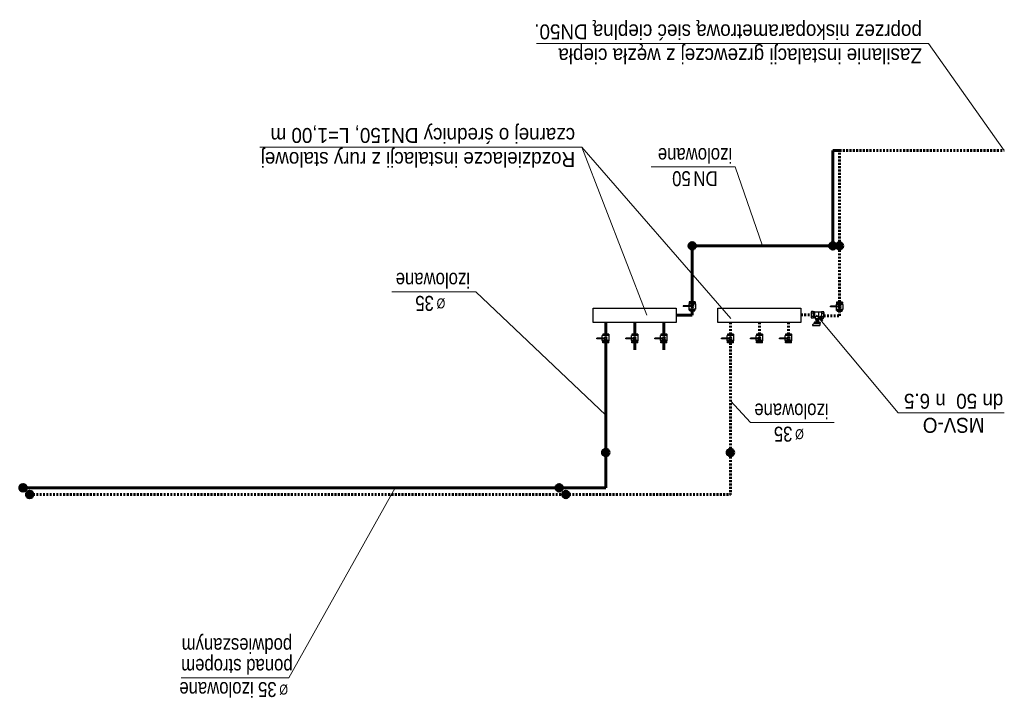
# Model space of a CAD drawing. Header units: millimetres. Extents: x -13172 to 86547, y 20 to 116183.
# Tile 25 of 52: x 59652 to 60837, y 48857 to 49674. Entities that reach past the tile are written whole.
import ezdxf
from ezdxf.enums import TextEntityAlignment as Align

# ---------------------------------------------------------------- set-up
doc = ezdxf.new("R2010")
doc.units = ezdxf.units.MM
doc.header["$LTSCALE"] = 0.7
doc.linetypes.add('CIEPLA', pattern=[5.7625, 3.175, -2.5875])
for name, color, linetype, lineweight in [('____________co_armatura', 7, 'Continuous', 30), ('____________co_odnośniki', 7, 'Continuous', 15), ('____________co_rury_powrót', 5, 'CIEPLA', 60), ('____________co_rury_zasilanie', 1, 'Continuous', 60), ('ETYKIETY_ARMATURY', 7, 'Continuous', 18), ('ETYKIETY_PRZEWODOW', 7, 'Continuous', 18)]:
    doc.layers.add(name, color=color, linetype=linetype, lineweight=lineweight)
doc.styles.add('arial', font='arial.ttf', dxfattribs={"width": 0.9})

msp = doc.modelspace()

# ---------------------------------------------------------------- hatches: boundary and pattern name
at = {"layer": '____________co_rury_powrót', "linetype": 'Continuous'}
for points in [[(60634.873, 49401.462, 1), (60642.873, 49401.462, 1)], [(60503.476, 49152.744, 1), (60511.476, 49152.744, 1)], [(59659.873, 49102.348, 1), (59667.873, 49102.348, 1)], [(60305.342, 49102.348, 1), (60313.342, 49102.348, 1)]]:
    msp.add_hatch(color=256, dxfattribs=at).paths.add_polyline_path(points)
at = {"layer": '____________co_rury_zasilanie', "linetype": 'Continuous'}
for points in [[(60457.582, 49401.462, 1), (60465.582, 49401.462, 1)], [(60626.873, 49401.462, 1), (60634.873, 49401.462, 1)], [(60353.384, 49152.744, 1), (60361.384, 49152.744, 1)], [(59651.873, 49110.348, 1), (59659.873, 49110.348, 1)], [(60297.342, 49110.348, 1), (60305.342, 49110.348, 1)]]:
    msp.add_hatch(color=256, dxfattribs=at).paths.add_polyline_path(points)

# ---------------------------------------------------------------- linework, layer by layer
at = {"layer": '____________co_armatura'}
for p, q in [((60450.73, 49329.504), (60450.73, 49328.506)), ((60460.717, 49329.504), (60450.73, 49329.504)), ((60460.717, 49328.506), (60450.73, 49328.506)), ((60458.255, 49333.027), (60457.525, 49331.502)), ((60457.525, 49331.502), (60457.525, 49329.504)), ((60465.64, 49331.502), (60457.525, 49331.502)), ((60457.525, 49328.506), (60457.525, 49325.26)), ((60465.64, 49325.26), (60457.525, 49325.26)), ((60457.943, 49334.275), (60457.943, 49333.027)), ((60465.222, 49334.275), (60457.943, 49334.275)), ((60465.222, 49333.027), (60457.943, 49333.027)), ((60457.943, 49324.011), (60457.943, 49325.26)), ((60459.816, 49334.275), (60459.816, 49333.027)), ((60459.816, 49324.011), (60459.816, 49325.26)), ((60460.717, 49329.504), (60460.717, 49328.506)), ((60463.349, 49334.275), (60463.349, 49333.027)), ((60463.349, 49324.011), (60463.349, 49325.26)), ((60464.91, 49333.027), (60465.64, 49331.502)), ((60465.222, 49334.275), (60465.222, 49333.027)), ((60465.222, 49324.011), (60465.222, 49325.26)), ((60465.64, 49331.502), (60465.64, 49325.26)), ((60638.008, 49329.004), (60628.021, 49329.004)), ((60628.021, 49328.006), (60628.021, 49329.004)), ((60638.008, 49328.006), (60628.021, 49328.006)), ((60635.546, 49332.527), (60634.816, 49331.002)), ((60634.816, 49331.002), (60634.816, 49329.004)), ((60642.931, 49331.002), (60634.816, 49331.002)), ((60634.816, 49328.006), (60634.816, 49324.76)), ((60642.931, 49324.76), (60634.816, 49324.76)), ((60635.234, 49333.775), (60635.234, 49332.527)), ((60642.513, 49333.775), (60635.234, 49333.775)), ((60642.513, 49332.527), (60635.234, 49332.527)), ((60635.234, 49323.511), (60635.234, 49324.76)), ((60637.107, 49333.775), (60637.107, 49332.527)), ((60637.107, 49323.511), (60637.107, 49324.76)), ((60638.008, 49329.004), (60638.008, 49328.006)), ((60640.64, 49333.775), (60640.64, 49332.527)), ((60640.64, 49323.511), (60640.64, 49324.76)), ((60642.201, 49332.527), (60642.931, 49331.002)), ((60642.513, 49333.775), (60642.513, 49332.527)), ((60642.513, 49323.511), (60642.513, 49324.76)), ((60642.931, 49331.002), (60642.931, 49324.76)), ((60465.222, 49324.011), (60457.943, 49324.011)), ((60458.567, 49323.387), (60458.567, 49324.011)), ((60458.567, 49323.387), (60464.597, 49323.387)), ((60464.597, 49323.387), (60464.597, 49324.011)), ((60604.785, 49321.374), (60604.785, 49315.55)), ((60607.135, 49322.344), (60605.088, 49322.344)), ((60607.135, 49320.403), (60605.088, 49320.403)), ((60607.135, 49316.52), (60605.088, 49316.52)), ((60607.135, 49314.579), (60605.088, 49314.579)), ((60608.515, 49322.046), (60607.3, 49322.046)), ((60609.553, 49314.448), (60607.3, 49314.878)), ((60607.438, 49321.374), (60607.438, 49315.55)), ((60613.671, 49321.619), (60608.941, 49321.619)), ((60608.941, 49321.619), (60608.941, 49315.835)), ((60609.553, 49315.063), (60610.799, 49316.755)), ((60609.553, 49315.063), (60609.553, 49313.834)), ((60614.365, 49313.834), (60609.553, 49313.834)), ((60609.917, 49313.834), (60609.917, 49312.87)), ((60614.001, 49312.87), (60609.917, 49312.87)), ((60610.227, 49312.87), (60610.227, 49312.161)), ((60610.799, 49316.755), (60612.362, 49316.755)), ((60612.362, 49316.755), (60614.365, 49314.421)), ((60613.671, 49321.619), (60613.671, 49315.82)), ((60613.691, 49312.87), (60613.691, 49312.161)), ((60616.634, 49317.081), (60613.782, 49315.063)), ((60613.782, 49315.063), (60616.208, 49312.389)), ((60614.001, 49313.834), (60614.001, 49312.87)), ((60614.098, 49322.046), (60617.37, 49322.046)), ((60614.365, 49314.421), (60614.365, 49313.834)), ((60616.853, 49312.522), (60614.869, 49314.525)), ((60617.339, 49312.866), (60615.208, 49316.072)), ((60616.603, 49312.345), (60618.333, 49313.569)), ((60618.42, 49313.963), (60616.634, 49317.081)), ((60617.834, 49313.216), (60616.676, 49315.744)), ((60617.119, 49312.034), (60618.107, 49312.733)), ((60617.232, 49321.374), (60617.232, 49316.037)), ((60617.535, 49322.344), (60619.582, 49322.344)), ((60617.535, 49320.403), (60619.582, 49320.403)), ((60617.535, 49316.52), (60619.582, 49316.52)), ((60617.749, 49313.156), (60618.067, 49312.705)), ((60618.067, 49314.579), (60619.582, 49314.579)), ((60618.107, 49312.733), (60618.266, 49312.507)), ((60619.885, 49321.374), (60619.885, 49315.55)), ((60642.513, 49323.511), (60635.234, 49323.511)), ((60635.858, 49322.887), (60635.858, 49323.511)), ((60635.858, 49322.887), (60641.888, 49322.887)), ((60641.888, 49322.887), (60641.888, 49323.511)), ((60608.761, 49308.178), (60606.166, 49306.654)), ((60606.166, 49306.654), (60606.166, 49305.483)), ((60606.166, 49305.562), (60615.156, 49305.562)), ((60608.461, 49309.279), (60608.461, 49308.478)), ((60608.761, 49309.579), (60615.156, 49309.579)), ((60608.761, 49308.178), (60615.156, 49308.178)), ((60609.808, 49309.851), (60609.808, 49309.579)), ((60609.808, 49309.851), (60614.11, 49309.851)), ((60613.691, 49312.161), (60610.227, 49312.161)), ((60610.281, 49310.888), (60610.281, 49310.288)), ((60610.281, 49310.888), (60613.637, 49310.888)), ((60610.281, 49310.288), (60610.281, 49309.851)), ((60610.536, 49312.161), (60610.536, 49310.888)), ((60613.382, 49312.161), (60613.382, 49310.888)), ((60613.637, 49310.888), (60613.637, 49310.288)), ((60613.637, 49310.288), (60613.637, 49309.851)), ((60614.11, 49309.851), (60614.11, 49309.579)), ((60615.156, 49308.178), (60615.156, 49305.483)), ((60615.456, 49309.279), (60615.456, 49308.478)), ((60616.839, 49312.513), (60617.158, 49312.062)), ((60617.119, 49312.034), (60617.279, 49311.808)), ((60617.254, 49311.756), (60617.453, 49311.474)), ((60617.358, 49311.893), (60618.16, 49312.46)), ((60617.521, 49311.945), (60617.721, 49311.663)), ((60617.617, 49311.527), (60618.419, 49312.095)), ((60618.056, 49312.324), (60618.256, 49312.042)), ((60618.324, 49312.513), (60618.523, 49312.231)), ((60346.531, 49289.569), (60346.531, 49290.568)), ((60356.519, 49290.568), (60346.531, 49290.568)), ((60356.519, 49289.569), (60346.531, 49289.569)), ((60353.326, 49290.568), (60353.326, 49293.814)), ((60361.441, 49293.814), (60353.326, 49293.814)), ((60353.326, 49287.572), (60353.326, 49289.569)), ((60353.744, 49295.062), (60353.744, 49293.814)), ((60361.023, 49295.062), (60353.744, 49295.062)), ((60354.369, 49295.687), (60354.369, 49295.062)), ((60354.369, 49295.687), (60360.399, 49295.687)), ((60355.617, 49295.062), (60355.617, 49293.814)), ((60356.519, 49289.569), (60356.519, 49290.568)), ((60359.15, 49295.062), (60359.15, 49293.814)), ((60360.399, 49295.687), (60360.399, 49295.062)), ((60361.023, 49295.062), (60361.023, 49293.814)), ((60361.441, 49287.572), (60361.441, 49293.814)), ((60381.531, 49289.569), (60381.531, 49290.568)), ((60391.519, 49290.568), (60381.531, 49290.568)), ((60391.519, 49289.569), (60381.531, 49289.569)), ((60388.326, 49290.568), (60388.326, 49293.814)), ((60396.441, 49293.814), (60388.326, 49293.814)), ((60388.326, 49287.572), (60388.326, 49289.569)), ((60388.744, 49295.062), (60388.744, 49293.814)), ((60396.023, 49295.062), (60388.744, 49295.062)), ((60389.369, 49295.687), (60389.369, 49295.062)), ((60389.369, 49295.687), (60395.399, 49295.687)), ((60390.617, 49295.062), (60390.617, 49293.814)), ((60391.519, 49289.569), (60391.519, 49290.568)), ((60394.15, 49295.062), (60394.15, 49293.814)), ((60395.399, 49295.687), (60395.399, 49295.062)), ((60396.023, 49295.062), (60396.023, 49293.814)), ((60396.441, 49287.572), (60396.441, 49293.814)), ((60416.531, 49289.569), (60416.531, 49290.568)), ((60426.519, 49290.568), (60416.531, 49290.568)), ((60426.519, 49289.569), (60416.531, 49289.569)), ((60423.326, 49290.568), (60423.326, 49293.814)), ((60431.441, 49293.814), (60423.326, 49293.814)), ((60423.326, 49287.572), (60423.326, 49289.569)), ((60423.744, 49295.062), (60423.744, 49293.814)), ((60431.023, 49295.062), (60423.744, 49295.062)), ((60424.369, 49295.687), (60424.369, 49295.062)), ((60424.369, 49295.687), (60430.399, 49295.687)), ((60425.617, 49295.062), (60425.617, 49293.814)), ((60426.519, 49289.569), (60426.519, 49290.568)), ((60429.15, 49295.062), (60429.15, 49293.814)), ((60430.399, 49295.687), (60430.399, 49295.062)), ((60431.023, 49295.062), (60431.023, 49293.814)), ((60431.441, 49287.572), (60431.441, 49293.814)), ((60496.623, 49289.569), (60496.623, 49290.568)), ((60506.611, 49290.568), (60496.623, 49290.568)), ((60506.611, 49289.569), (60496.623, 49289.569)), ((60503.418, 49290.568), (60503.418, 49293.814)), ((60511.533, 49293.814), (60503.418, 49293.814)), ((60503.418, 49287.572), (60503.418, 49289.569)), ((60503.837, 49295.062), (60503.837, 49293.814)), ((60511.115, 49295.062), (60503.837, 49295.062)), ((60504.461, 49295.687), (60504.461, 49295.062)), ((60504.461, 49295.687), (60510.491, 49295.687)), ((60505.709, 49295.062), (60505.709, 49293.814)), ((60506.611, 49289.569), (60506.611, 49290.568)), ((60509.242, 49295.062), (60509.242, 49293.814)), ((60510.491, 49295.687), (60510.491, 49295.062)), ((60511.115, 49295.062), (60511.115, 49293.814)), ((60511.533, 49287.572), (60511.533, 49293.814)), ((60531.623, 49289.569), (60531.623, 49290.568)), ((60541.611, 49290.568), (60531.623, 49290.568)), ((60541.611, 49289.569), (60531.623, 49289.569)), ((60538.418, 49290.568), (60538.418, 49293.814)), ((60546.533, 49293.814), (60538.418, 49293.814)), ((60538.418, 49287.572), (60538.418, 49289.569)), ((60538.837, 49295.062), (60538.837, 49293.814)), ((60546.115, 49295.062), (60538.837, 49295.062)), ((60539.461, 49295.687), (60539.461, 49295.062)), ((60539.461, 49295.687), (60545.491, 49295.687)), ((60540.709, 49295.062), (60540.709, 49293.814)), ((60541.611, 49289.569), (60541.611, 49290.568)), ((60544.242, 49295.062), (60544.242, 49293.814)), ((60545.491, 49295.687), (60545.491, 49295.062)), ((60546.115, 49295.062), (60546.115, 49293.814)), ((60546.533, 49287.572), (60546.533, 49293.814)), ((60566.623, 49289.569), (60566.623, 49290.568)), ((60576.611, 49290.568), (60566.623, 49290.568)), ((60576.611, 49289.569), (60566.623, 49289.569)), ((60573.418, 49290.568), (60573.418, 49293.814)), ((60581.533, 49293.814), (60573.418, 49293.814)), ((60573.418, 49287.572), (60573.418, 49289.569)), ((60573.837, 49295.062), (60573.837, 49293.814)), ((60581.115, 49295.062), (60573.837, 49295.062)), ((60574.461, 49295.687), (60574.461, 49295.062)), ((60574.461, 49295.687), (60580.491, 49295.687)), ((60575.709, 49295.062), (60575.709, 49293.814)), ((60576.611, 49289.569), (60576.611, 49290.568)), ((60579.242, 49295.062), (60579.242, 49293.814)), ((60580.491, 49295.687), (60580.491, 49295.062)), ((60581.115, 49295.062), (60581.115, 49293.814)), ((60581.533, 49287.572), (60581.533, 49293.814)), ((60354.057, 49286.047), (60353.326, 49287.572)), ((60361.441, 49287.572), (60353.326, 49287.572)), ((60353.744, 49284.798), (60353.744, 49286.047)), ((60361.023, 49286.047), (60353.744, 49286.047)), ((60361.023, 49284.798), (60353.744, 49284.798)), ((60355.617, 49284.798), (60355.617, 49286.047)), ((60359.15, 49284.798), (60359.15, 49286.047)), ((60360.711, 49286.047), (60361.441, 49287.572)), ((60361.023, 49284.798), (60361.023, 49286.047)), ((60389.057, 49286.047), (60388.326, 49287.572)), ((60396.441, 49287.572), (60388.326, 49287.572)), ((60388.744, 49284.798), (60388.744, 49286.047)), ((60396.023, 49286.047), (60388.744, 49286.047)), ((60396.023, 49284.798), (60388.744, 49284.798)), ((60390.617, 49284.798), (60390.617, 49286.047)), ((60394.15, 49284.798), (60394.15, 49286.047)), ((60395.711, 49286.047), (60396.441, 49287.572)), ((60396.023, 49284.798), (60396.023, 49286.047)), ((60424.057, 49286.047), (60423.326, 49287.572)), ((60431.441, 49287.572), (60423.326, 49287.572)), ((60423.744, 49284.798), (60423.744, 49286.047)), ((60431.023, 49286.047), (60423.744, 49286.047)), ((60431.023, 49284.798), (60423.744, 49284.798)), ((60425.617, 49284.798), (60425.617, 49286.047)), ((60429.15, 49284.798), (60429.15, 49286.047)), ((60430.711, 49286.047), (60431.441, 49287.572)), ((60431.023, 49284.798), (60431.023, 49286.047)), ((60504.149, 49286.047), (60503.418, 49287.572)), ((60511.533, 49287.572), (60503.418, 49287.572)), ((60503.837, 49284.798), (60503.837, 49286.047)), ((60511.115, 49286.047), (60503.837, 49286.047)), ((60511.115, 49284.798), (60503.837, 49284.798)), ((60505.709, 49284.798), (60505.709, 49286.047)), ((60509.242, 49284.798), (60509.242, 49286.047)), ((60510.803, 49286.047), (60511.533, 49287.572)), ((60511.115, 49284.798), (60511.115, 49286.047)), ((60539.149, 49286.047), (60538.418, 49287.572)), ((60546.533, 49287.572), (60538.418, 49287.572)), ((60538.837, 49284.798), (60538.837, 49286.047)), ((60546.115, 49286.047), (60538.837, 49286.047)), ((60546.115, 49284.798), (60538.837, 49284.798)), ((60540.709, 49284.798), (60540.709, 49286.047)), ((60544.242, 49284.798), (60544.242, 49286.047)), ((60545.803, 49286.047), (60546.533, 49287.572)), ((60546.115, 49284.798), (60546.115, 49286.047)), ((60574.149, 49286.047), (60573.418, 49287.572)), ((60581.533, 49287.572), (60573.418, 49287.572)), ((60573.837, 49284.798), (60573.837, 49286.047)), ((60581.115, 49286.047), (60573.837, 49286.047)), ((60581.115, 49284.798), (60573.837, 49284.798)), ((60575.709, 49284.798), (60575.709, 49286.047)), ((60579.242, 49284.798), (60579.242, 49286.047)), ((60580.803, 49286.047), (60581.533, 49287.572)), ((60581.115, 49284.798), (60581.115, 49286.047))]:
    msp.add_line(p, q, dxfattribs=at)
for points in [[(60342.384, 49309.462), (60342.384, 49326.462), (60442.384, 49326.462), (60442.384, 49309.462)], [(60492.476, 49309.462), (60492.476, 49326.462), (60592.476, 49326.462), (60592.476, 49309.462)]]:
    msp.add_lwpolyline(points, close=True, dxfattribs=at)
for centre, radius, start, end in [((60461.582, 49329.005), 1.873, 195.46601, 164.53399), ((60461.582, 49329.005), 0.999, 210, 150), ((60638.873, 49328.505), 1.873, 195.46601, 164.53399), ((60638.873, 49328.505), 0.999, 210, 150), ((60606.49, 49321.374), 1.705, 145.291951, 214.708049), ((60611.149, 49318.462), 6.364, 162.238682, 197.761318), ((60606.49, 49315.55), 1.705, 145.291951, 214.708049), ((60605.734, 49321.374), 1.705, 325.291951, 34.708049), ((60601.075, 49318.462), 6.364, 342.238682, 17.761318), ((60605.734, 49315.55), 1.705, 325.291951, 34.708049), ((60608.515, 49321.619), 0.427, 0, 90), ((60614.098, 49321.619), 0.427, 90, 180), ((60618.936, 49321.374), 1.705, 145.291951, 214.708049), ((60623.595, 49318.462), 6.364, 162.238682, 197.761318), ((60618.936, 49315.55), 1.705, 145.291951, 166.321144), ((60618.159, 49313.814), 0.3, 305.271441, 29.800798), ((60618.18, 49321.374), 1.705, 325.291951, 34.708049), ((60613.521, 49318.462), 6.364, 342.238682, 17.761318), ((60618.18, 49315.55), 1.705, 325.291951, 34.708049), ((60608.761, 49309.279), 0.3, 90, 180), ((60608.761, 49308.478), 0.3, 180, 270), ((60615.156, 49309.279), 0.3, 0, 90), ((60615.156, 49308.478), 0.3, 270, 0), ((60616.43, 49312.59), 0.3, 222.211554, 305.271441), ((60617.524, 49311.658), 0.288, 90.563392, 159.97949), ((60617.451, 49311.762), 0.288, 270.563392, 339.97949), ((60618.379, 49311.3), 1.074, 107.510123, 143.032759), ((60617.398, 49312.688), 1.074, 287.510123, 323.032759), ((60618.327, 49312.225), 0.288, 90.563392, 159.97949), ((60618.253, 49312.329), 0.288, 270.563392, 339.97949), ((60357.384, 49290.069), 1.873, 195.46601, 164.53399), ((60357.384, 49290.069), 0.999, 210, 150), ((60392.384, 49290.069), 1.873, 195.46601, 164.53399), ((60392.384, 49290.069), 0.999, 210, 150), ((60427.384, 49290.069), 1.873, 195.46601, 164.53399), ((60427.384, 49290.069), 0.999, 210, 150), ((60507.476, 49290.069), 1.873, 195.46601, 164.53399), ((60507.476, 49290.069), 0.999, 210, 150), ((60542.476, 49290.069), 1.873, 195.46601, 164.53399), ((60542.476, 49290.069), 0.999, 210, 150), ((60577.476, 49290.069), 1.873, 195.46601, 164.53399), ((60577.476, 49290.069), 0.999, 210, 150)]:
    msp.add_arc(centre, radius, start, end, dxfattribs=at)
at = {"layer": '____________co_odnośniki'}
for p, q in [((60412.17, 49496.426), (60513.076, 49496.426)), ((60513.076, 49496.426), (60546.228, 49401.462)), ((60099.974, 49346.299), (60200.88, 49346.299)), ((60200.88, 49346.299), (60357.384, 49197.573)), ((60531.699, 49188.934), (60507.476, 49215.015)), ((60531.699, 49188.934), (60632.605, 49188.934)), ((59975.925, 48881.576), (60103.744, 49110.348)), ((59846.134, 48881.576), (59975.925, 48881.576))]:
    msp.add_line(p, q, dxfattribs=at)
at = {"layer": '____________co_rury_powrót'}
for p, q in [((60638.873, 49333.775), (60638.873, 49516.381)), ((60638.873, 49516.381), (60837.008, 49516.381)), ((60592.476, 49318.462), (60604.785, 49318.462)), ((60619.885, 49317.462), (60638.873, 49317.462)), ((60638.873, 49317.462), (60638.873, 49322.887)), ((60507.476, 49309.462), (60507.476, 49295.687)), ((60542.476, 49309.462), (60542.476, 49295.687)), ((60577.476, 49309.462), (60577.476, 49295.687)), ((60507.476, 49284.798), (60507.476, 49102.348)), ((59663.873, 49102.348), (60507.476, 49102.348))]:
    msp.add_line(p, q, dxfattribs=at)
at = {"layer": '____________co_rury_powrót', "linetype": 'Continuous'}
for centre in [(60638.873, 49401.462), (60507.476, 49152.744), (59663.873, 49102.348), (60309.342, 49102.348)]:
    msp.add_circle(centre, 4, dxfattribs=at)
at = {"layer": '____________co_rury_zasilanie'}
for p, q in [((60630.873, 49401.462), (60630.873, 49516.381)), ((60638.873, 49516.381), (60630.873, 49516.381)), ((60461.582, 49401.462), (60630.873, 49401.462)), ((60461.582, 49334.275), (60461.582, 49401.462)), ((60442.384, 49317.962), (60461.582, 49317.962)), ((60461.582, 49317.962), (60461.582, 49323.387)), ((60357.384, 49309.462), (60357.384, 49295.687)), ((60392.384, 49309.462), (60392.384, 49295.687)), ((60427.384, 49309.462), (60427.384, 49295.687)), ((60357.384, 49284.798), (60357.384, 49110.348)), ((60392.384, 49284.798), (60392.384, 49276.382)), ((60427.384, 49284.798), (60427.384, 49276.382)), ((59655.873, 49110.348), (60357.384, 49110.348))]:
    msp.add_line(p, q, dxfattribs=at)
at = {"layer": '____________co_rury_zasilanie', "linetype": 'Continuous'}
for centre in [(60461.582, 49401.462), (60630.873, 49401.462), (60357.384, 49152.744), (59655.873, 49110.348), (60301.342, 49110.348)]:
    msp.add_circle(centre, 4, dxfattribs=at)
at = {"layer": 'ETYKIETY_ARMATURY'}
for p in [(60611.36, 49318.219), (60837.275, 49200.521)]:
    msp.add_line(p, (60709.516, 49200.521), dxfattribs=at)
at = {"layer": 'ETYKIETY_PRZEWODOW'}
for p, q in [((60746.124, 49644.913), (60274.053, 49644.913)), ((60837.008, 49516.381), (60746.124, 49644.913)), ((60328.632, 49520.218), (59941.106, 49520.218)), ((60407.056, 49318.105), (60328.632, 49520.218)), ((60508.078, 49314.237), (60328.632, 49520.218))]:
    msp.add_line(p, q, dxfattribs=at)

# ---------------------------------------------------------------- texts
at = {"layer": 'ETYKIETY_ARMATURY', "style": 'arial', "width": 0.9}
for s, p in [('dn 50  n 6.5', (60776.247, 49214.521)), ('MSV-O', (60776.247, 49185.521))]:
    msp.add_text(s, height=18, rotation=180, dxfattribs=at).set_placement(p, align=Align.MIDDLE_CENTER)
at = {"layer": 'ETYKIETY_PRZEWODOW', "style": 'arial', "width": 0.9}
for s, p in [('poprzez niskoparametrową sieć cieplną DN50.', (60738.035, 49668.061)), ('Zasilanie instalacji grzewczej z węzła ciepła', (60738.035, 49639.061)), ('czarnej o średnicy DN150, L=1,00 m ', (60320.544, 49543.366)), ('Rozdzielacze instalacji z rury stalowej', (60320.544, 49514.366))]:
    msp.add_text(s, height=18, rotation=180, dxfattribs=at).set_placement(p)
at = {"layer": 'ETYKIETY_PRZEWODOW', "style": 'arial', "width": 0.8}
for s, height, p in [('izolowane', 18, (60464.857, 49510.19)), ('50', 18, (60448.581, 49482.386)), ('DN', 18, (60477.516, 49482.386)), ('izolowane', 18, (60149.271, 49360.064)), ('35', 18, (60139.324, 49332.259)), ('%%C', 12, (60159, 49332.259)), ('izolowane', 18, (60580.995, 49202.699)), ('35', 18, (60571.049, 49174.894)), ('%%C', 12, (60590.724, 49174.894)), ('podwieszanym', 18, (59913.417, 48920.297)), ('ponad stropem', 18, (59913.417, 48895.341)), ('izolowane', 18, (59888.777, 48867.536)), ('35', 18, (59950.038, 48867.536)), ('%%C', 12, (59969.714, 48867.536))]:
    msp.add_text(s, height=height, rotation=180, dxfattribs=at).set_placement(p, align=Align.MIDDLE_CENTER)

doc.saveas('drawing.dxf')
